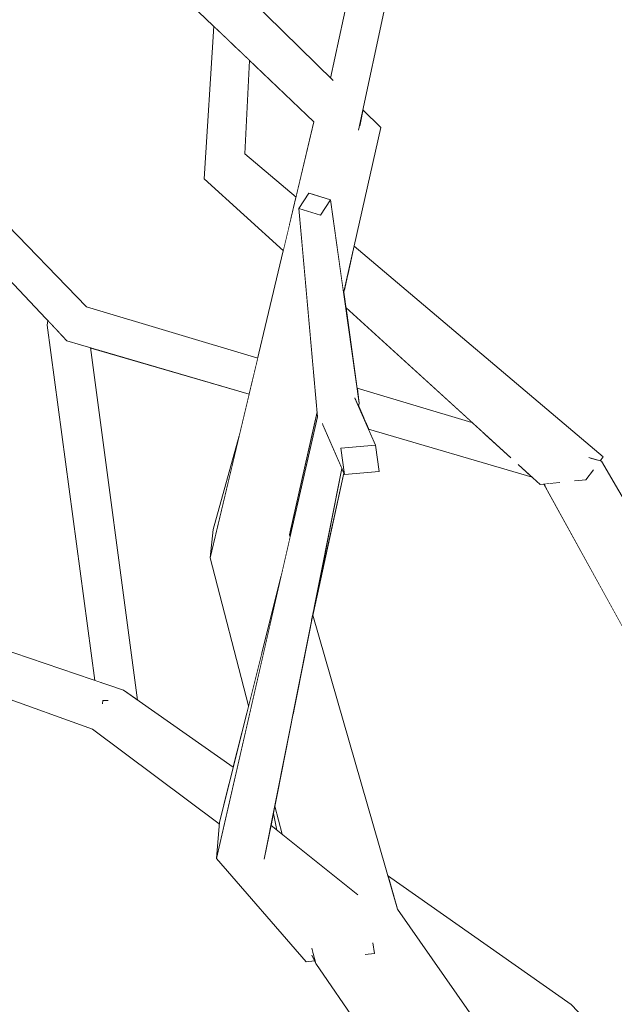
# Model space of a CAD drawing. Extents: x -289599 to -184549, y 66678 to 295474.
# Tile 114 of 256: x -267293 to -267226, y 71808 to 71918. Entities that reach past the tile are written whole.
import ezdxf

# ---------------------------------------------------------------- set-up
doc = ezdxf.new("R2010")
doc.units = 0
doc.header["$MEASUREMENT"] = 0
doc.linetypes.add('Wipeout_Contour', pattern=[1000, 0, -1000])
doc.layers.add('arch drzewa', color=8, linetype='Continuous')
doc.layers.add('Model Ściany', color=8, linetype='Continuous')
doc.layers.add('arch drzewa_Nr_Pióra__4', color=8, linetype='Continuous', lineweight=9)

msp = doc.modelspace()

# ---------------------------------------------------------------- wipeouts: each hides what was drawn before it
at = {"color": 254, "linetype": 'Wipeout_Contour', "lineweight": 0, "ltscale": 155815580.5429485}
msp.add_wipeout([(-266554.89, 73918.5), (-267404.89, 73918.5), (-267404.89, 71750.74), (-267394.05, 71748.38), (-267372.77, 71719.53), (-267373.64, 71718.42), (-267361.77, 71703.3), (-267362.86, 71707.49), (-267359.04, 71708.25), (-267358.29, 71705.38), (-267355.17, 71695.54), (-267346.43, 71685.62), (-267240.2, 71631.77), (-267227.65, 71618.5), (-267218.17, 71618.5), (-267220.21, 71620.82), (-267247.35, 71650.22), (-267302.21, 71663.9), (-267344.56, 71705.32), (-267344.38, 71705.62), (-267342.13, 71706.97), (-267301.15, 71667.98), (-267250.39, 71657.3), (-267251.23, 71718.8), (-267273.59, 71740.57), (-267303.22, 71763.94), (-267315.77, 71793.44), (-267312.12, 71795.22), (-267299.06, 71767.03), (-267278.28, 71751.59), (-267300.51, 71793.47), (-267299.07, 71794.08), (-267295.74, 71795.05), (-267269.02, 71744.71), (-267267.61, 71743.65), (-267242.21, 71719.01), (-267240.22, 71656.11), (-267209.85, 71623.74), (-267192.15, 71653.85), (-267191.46, 71694.71), (-267193.92, 71714.07), (-267240.91, 71785.35), (-267259.73, 71812.62), (-267259.88, 71812.93), (-267260.8, 71812.82), (-267270.86, 71824.37), (-267270.54, 71828.28), (-267284.76, 71838.86), (-267339.96, 71858.73), (-267360.22, 71897.52), (-267358.39, 71899.45), (-267355.97, 71898.67), (-267336.95, 71862.09), (-267284.5, 71844.32), (-267289.83, 71884.07), (-267289.74, 71884.6), (-267318.21, 71914.64), (-267315.25, 71916.35), (-267314.75, 71916.33), (-267285.4, 71886.11), (-267266.24, 71880.37), (-267263.37, 71892.41), (-267272.23, 71900.47), (-267271.16, 71917.53), (-267290.97, 71936.41), (-267293.6, 71962.94), (-267291, 71964.16), (-267288.75, 71963.13), (-267285.82, 71939.03), (-267270.75, 71924.2), (-267270.15, 71933.8), (-267268.22, 71934.27), (-267266.08, 71933.72), (-267266.79, 71920.31), (-267258.08, 71911.73), (-267250.14, 71948.8), (-267246.25, 71948.52), (-267246.21, 71946.67), (-267254.45, 71908.17), (-267252.47, 71906.21), (-267255.44, 71892.9), (-267227.55, 71869.33), (-267227.88, 71868.89), (-267227.73, 71868.84), (-267199.86, 71820.83), (-267198.77, 71802.23), (-267191.78, 71821.78), (-267221.92, 71864.2), (-267221.25, 71864.62), (-267218.99, 71865.53), (-267189.25, 71824.28), (-267188.66, 71858.3), (-267186.39, 71900.82), (-267222.82, 71986.56), (-267226.45, 71988.74), (-267224.64, 71990.83), (-267225.42, 71992.67), (-267229.06, 71999.34), (-267272.8, 72049.63), (-267294.95, 72051.63), (-267299.19, 72053.27), (-267330.73, 72076.07), (-267343.97, 72085.11), (-267390.39, 72099.59), (-267391.71, 72101.29), (-267389.57, 72103.42), (-267341.07, 72088.55), (-267328.2, 72079.46), (-267355.07, 72117.93), (-267355.02, 72119.18), (-267352.4, 72119.92), (-267325.31, 72083.33), (-267285.03, 72065.32), (-267313.51, 72104.32), (-267306.83, 72136.48), (-267310, 72141.1), (-267327.38, 72176.11), (-267325.58, 72177.05), (-267323.15, 72177.38), (-267308.13, 72149.23), (-267310.21, 72162.07), (-267306.83, 72162.95), (-267306.13, 72162.19), (-267303.17, 72145.56), (-267301.81, 72139.09), (-267289.28, 72122.03), (-267288.79, 72176.46), (-267286.85, 72176.89), (-267283.45, 72176.62), (-267284, 72114.84), (-267282.59, 72112.92), (-267248.87, 72053.1), (-267227.3, 72017.9), (-267229.32, 72048.9), (-267234.21, 72057.74), (-267236.98, 72061.01), (-267236.23, 72061.39), (-267250.28, 72086.77), (-267235.32, 72122.05), (-267228.73, 72157.87), (-267226.96, 72157.71), (-267226.37, 72157.6), (-267231.84, 72121.2), (-267245.33, 72088.35), (-267221.6, 72049.35), (-267221.55, 72048.99), (-267211.02, 72036.52), (-267224.99, 72066.7), (-267224.1, 72068.76), (-267220.34, 72068.94), (-267201.46, 72030.94), (-267205.13, 72046.01), (-267195.1, 72076.44), (-267196.57, 72076.37), (-267206.31, 72140.08), (-267220.79, 72182.17), (-267261.46, 72212.28), (-267294.12, 72221.23), (-267319.97, 72232.76), (-267344.72, 72248.99), (-267344.79, 72250.7), (-267342.36, 72251.89), (-267333.53, 72246.52), (-267331.86, 72248.22), (-267298.25, 72228.87), (-267290.01, 72225.52), (-267254.88, 72216.58), (-267222.76, 72193.85), (-267222.2, 72195.52), (-267234.49, 72228.61), (-267245.6, 72271.62), (-267248.78, 72301.27), (-267253.4, 72320.74), (-267256.92, 72334.03), (-267253.03, 72334.74), (-267252.42, 72333.68), (-267249.6, 72323.21), (-267243.96, 72304.25), (-267241.52, 72291.07), (-267237.66, 72316.17), (-267238.19, 72317.91), (-267243.11, 72323.08), (-267243.33, 72324.09), (-267240.09, 72325.73), (-267238.94, 72324.52), (-267238.64, 72324.84), (-267235.21, 72324.9), (-267233.47, 72318.76), (-267214.98, 72299.28), (-267212.2, 72333.19), (-267228.57, 72363.86), (-267226.03, 72365.13), (-267223.67, 72365.28), (-267206.11, 72332.9), (-267209.66, 72295.36), (-267181.01, 72258.39), (-267178.26, 72278.79), (-267178.28, 72280.56), (-267178.35, 72284.63), (-267179.79, 72286.84), (-267179.94, 72286.81), (-267180.16, 72287.39), (-267183.64, 72292.7), (-267184.72, 72299.54), (-267191.01, 72316.29), (-267194.12, 72352.21), (-267184.49, 72379.66), (-267181.78, 72379.12), (-267181.77, 72378.98), (-267190.2, 72352.49), (-267187.39, 72328.96), (-267186.13, 72329.22), (-267184.86, 72328.42), (-267179.85, 72303.15), (-267178.59, 72300.2), (-267179.23, 72341.99), (-267177.86, 72342.19), (-267175.84, 72342.16), (-267175.19, 72341.94), (-267175, 72335.45), (-267173.66, 72368.41), (-267171.45, 72368.51), (-267169.93, 72368.3), (-267170.4, 72322.65), (-267172.58, 72296.58), (-267157.45, 72312.87), (-267146.23, 72345.54), (-267142.87, 72345.09), (-267142.7, 72343.88), (-267152.89, 72309.78), (-267168.83, 72291.03), (-267169.46, 72282.3), (-267162.43, 72272.66), (-267162.33, 72257.61), (-267158.59, 72264.2), (-267152.34, 72309.05), (-267150.13, 72308.95), (-267148.64, 72308.74), (-267154.24, 72262.49), (-267162.27, 72247.35), (-267162.2, 72236.68), (-267135.6, 72265.25), (-267135.28, 72293), (-267131.42, 72293.3), (-267130.76, 72291.44), (-267131, 72270.18), (-267128.51, 72272.86), (-267122.12, 72299.75), (-267099.47, 72329.42), (-267097.98, 72329.77), (-267095.06, 72328.15), (-267116.44, 72300.44), (-267122.1, 72279.04), (-267096.71, 72303.64), (-267093.97, 72302.24), (-267092.55, 72300.96), (-267124.41, 72270.08), (-267124.47, 72270.11), (-267124.52, 72269.93), (-267131.09, 72262.5), (-267131.28, 72246.32), (-267091.76, 72275.06), (-267087.49, 72308.02), (-267082.99, 72307.8), (-267087.45, 72272.08), (-267129.48, 72240.53), (-267142.14, 72203.78), (-267139.97, 72201.92), (-267147.29, 72188.82), (-267148.25, 72186.05), (-267098.87, 72200.54), (-267078.78, 72244.31), (-267027.3, 72275.39), (-267024.95, 72273.24), (-267024.95, 72272.56), (-267073.28, 72242.57), (-267095.96, 72194.42), (-267152.29, 72175.83), (-267164.36, 72157.23), (-267164.31, 72155.32), (-267165.61, 72155.31), (-267166.47, 72153.98), (-267171.79, 72130.46), (-267171.79, 72129.72), (-267171.62, 72125.13), (-267168.64, 72128.16), (-267165.27, 72149.83), (-267163.68, 72151.86), (-267160.07, 72150.82), (-267162.38, 72127.73), (-267163.89, 72124.2), (-267171.23, 72114.39), (-267170.51, 72094.67), (-267170.45, 72094.54), (-267170.5, 72094.53), (-267169.08, 72055.64), (-267168.01, 72028.93), (-267166.71, 72022.75), (-267167.75, 72022.59), (-267166.11, 71981.58), (-267165.41, 71946.78), (-267160.96, 71940.17), (-267154.78, 71925.2), (-267157.32, 71971.72), (-267159.94, 72001.28), (-267163.82, 72055.82), (-267163.84, 72063.1), (-267164.32, 72077.48), (-267161.37, 72077.66), (-267160.94, 72076.85), (-267160.23, 72062.48), (-267159.66, 72054.84), (-267155.89, 72020.36), (-267152.04, 72041.87), (-267148.7, 72041.69), (-267146.72, 72041.2), (-267153.84, 72001.51), (-267153.6, 71999.34), (-267148.41, 71971.27), (-267141.73, 71910.81), (-267130.2, 71936.36), (-267124.65, 71946.44), (-267123.81, 71972.6), (-267099.22, 72018.98), (-267098.65, 72019.15), (-267098.69, 72019.63), (-267084.29, 72036.06), (-267073.32, 72053.32), (-267078.55, 72078.81), (-267075.93, 72079.42), (-267074.82, 72078.73), (-267070.47, 72057.8), (-267070.42, 72057.89), (-267056.61, 72091.8), (-267054.99, 72091.74), (-267051.8, 72090.79), (-267064.65, 72056.13), (-267068.73, 72049.4), (-267068.15, 72046.6), (-267077.33, 72035.21), (-267084.67, 72023.1), (-267062.19, 72029.47), (-267052.81, 72062.94), (-267048.42, 72062.22), (-267056.35, 72031.13), (-267054.58, 72031.63), (-267045.99, 72038.91), (-267032.16, 72051.01), (-267031.42, 72050.54), (-267020.35, 72062.61), (-267018.61, 72062.89), (-267015.99, 72061.06), (-267043.56, 72030.26), (-267052.71, 72027.73), (-267061.55, 72019.78), (-267080, 71992.99), (-267093.88, 71952.99), (-267084.28, 71961.07), (-267024.01, 71996.91), (-266998.65, 72044.15), (-266995.15, 72044.03), (-266993.91, 72042.09), (-267016.92, 71999.22), (-266957.08, 72017.32), (-266950.39, 72026.42), (-266930.3, 72054.71), (-266929.29, 72055.13), (-266926.46, 72053.39), (-266955.35, 72013.46), (-267019.39, 71992.96), (-267077.74, 71956.54), (-267099.7, 71936.7), (-267122.83, 71887.39), (-267126.74, 71865.63), (-267122.46, 71858.86), (-267124.14, 71868.46), (-267123.09, 71869.81), (-267120.43, 71869.49), (-267116.24, 71849), (-267114.26, 71845.88), (-267113.12, 71833.76), (-267112.64, 71831.42), (-267110.74, 71828.86), (-267105.17, 71849.14), (-267096.58, 71873.38), (-267095.7, 71875.13), (-267103.9, 71925.7), (-267100.53, 71926.23), (-267098.59, 71926.05), (-267091.65, 71883.21), (-267088.61, 71889.26), (-267081.24, 71913.31), (-267079.73, 71914.34), (-267076.87, 71912.94), (-267083.05, 71888.5), (-267089.79, 71871.89), (-267096.95, 71847.35), (-267104.1, 71819.91), (-267089.95, 71800.84), (-267077.85, 71836.95), (-267075.72, 71865.5), (-267049.63, 71904.05), (-267046.66, 71904.73), (-267045.7, 71902.48), (-267069.99, 71865.23), (-267070.6, 71836.16), (-267084.05, 71795.41), (-267080.14, 71787.89), (-267071.36, 71794.68), (-267054.59, 71808.43), (-267020.67, 71856.61), (-266986.06, 71878.82), (-266961.97, 71898.35), (-266959.13, 71896.29), (-266959.16, 71896.03), (-266960.68, 71894.8), (-266957.88, 71893.41), (-266958.11, 71891.29), (-267015.33, 71854.49), (-267048.81, 71806.87), (-267049.88, 71805.29), (-267051.19, 71803.49), (-267065.12, 71792.28), (-267077.11, 71782.06), (-267065.43, 71759.6), (-267041.15, 71802.36), (-267006.62, 71809.79), (-266983.4, 71843.27), (-266981.1, 71846.61), (-266980.61, 71847.28), (-266977.96, 71846.19), (-266980.37, 71842.76), (-267005.92, 71805.89), (-267036.06, 71799.94), (-267061.32, 71751.7), (-267059.69, 71748.58), (-267084.57, 71725.32), (-267053.86, 71730.73), (-267053.04, 71734.58), (-267021.97, 71756.89), (-267022.42, 71761.76), (-267023.39, 71770.12), (-267018.27, 71780.21), (-267014.6, 71780.62), (-267013.67, 71778.06), (-267017.46, 71767.62), (-267017.43, 71767.43), (-267016.39, 71760.9), (-267013.83, 71762.74), (-267011.35, 71761.13), (-267003.93, 71766.63), (-266968.16, 71773.45), (-266967.24, 71771.32), (-266967.8, 71770.63), (-267001.07, 71763.75), (-267015.13, 71753.08), (-267010.16, 71722.03), (-266957.77, 71737.3), (-266948.96, 71765.07), (-266943.45, 71764.4), (-266953.72, 71733.42), (-266957.11, 71732.26), (-266960.48, 71731.26), (-267010.07, 71715.44), (-267010.24, 71715.32), (-267010.34, 71714.69), (-267011.17, 71714.7), (-267050.84, 71688.31), (-267064.82, 71648.11), (-267103.31, 71618.5), (-266554.89, 71618.5), (-266554.89, 71746.14), (-266591.22, 71757.06), (-266615, 71786), (-266612.08, 71787.59), (-266610.19, 71788.38), (-266589.22, 71762.37), (-266564.6, 71755.4), (-266564.32, 71757.04), (-266563.13, 71758.14), (-266554.89, 71756.58)], dxfattribs=at).dxf.layer = 'Model Ściany'

# ---------------------------------------------------------------- next in the draw order: wipeouts: each hides what was drawn before it
at = {"color": 254, "linetype": 'Wipeout_Contour', "lineweight": 0, "ltscale": 972006.585383}
msp.add_wipeout([(-267264.75, 71828.08), (-267264.09, 71827.55), (-267264.49, 71829.42)], dxfattribs=at).dxf.layer = 'arch drzewa'
at = {"color": 254, "linetype": 'Wipeout_Contour', "lineweight": 0, "ltscale": 1296083.375768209}
msp.add_wipeout([(-267267.15, 71913.7), (-267267.7, 71903.25), (-267261.95, 71898.39), (-267259.94, 71906.83)], dxfattribs=at).dxf.layer = 'Model Ściany'
at = {"color": 254, "linetype": 'Wipeout_Contour', "lineweight": 0, "ltscale": 972004.957395}
msp.add_wipeout([(-267256.39, 71886.06), (-267255.12, 71877.04), (-267242.25, 71873.19)], dxfattribs=at).dxf.layer = 'Model Ściany'
at = {"color": 254, "linetype": 'Wipeout_Contour', "lineweight": 0, "ltscale": 2592140.124000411}
msp.add_wipeout([(-267284.97, 71881.56), (-267279.69, 71842.12), (-267268.98, 71834.61), (-267267.26, 71841.48), (-267271.57, 71858.02), (-267271.22, 71861.19), (-267268.32, 71871.67), (-267267.2, 71876.35)], dxfattribs=at).dxf.layer = 'Model Ściany'
at = {"color": 254, "linetype": 'Wipeout_Contour', "lineweight": 0, "ltscale": 1620043.455924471}
msp.add_wipeout([(-267259.64, 71874.13), (-267262.67, 71860.61), (-267262.61, 71860.4), (-267259.54, 71873.81), (-267259.56, 71874.11)], dxfattribs=at).dxf.layer = 'Model Ściany'

# ---------------------------------------------------------------- next in the draw order: wipeouts: each hides what was drawn before it
at = {"color": 254, "linetype": 'Wipeout_Contour', "lineweight": 0, "ltscale": 1296082.437185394}
msp.add_wipeout([(-267269.22, 71900.89), (-267262.56, 71895.85), (-267261.95, 71898.39), (-267267.7, 71903.25)], dxfattribs=at).dxf.layer = 'arch drzewa'
at = {"color": 254, "linetype": 'Wipeout_Contour', "lineweight": 0, "ltscale": 972026.410007}
msp.add_wipeout([(-267259.59, 71874.37), (-267259.64, 71874.13), (-267259.56, 71874.11)], dxfattribs=at).dxf.layer = 'arch drzewa'
at = {"color": 254, "linetype": 'Wipeout_Contour', "lineweight": 0, "ltscale": 1620050.797551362}
msp.add_wipeout([(-267262.67, 71860.61), (-267271.57, 71858.02), (-267265.82, 71847.23), (-267263.61, 71856.03), (-267262.61, 71860.4)], dxfattribs=at).dxf.layer = 'arch drzewa'
at = {"color": 254, "linetype": 'Wipeout_Contour', "lineweight": 0, "ltscale": 1296063.209776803}
msp.add_wipeout([(-267284.76, 71838.86), (-267270.04, 71830.4), (-267268.98, 71834.61), (-267281.26, 71843.22)], dxfattribs=at).dxf.layer = 'arch drzewa'
at = {"color": 254, "linetype": 'Wipeout_Contour', "lineweight": 0, "ltscale": 4211801.367695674}
msp.add_wipeout([(-267256.6, 71867.5), (-267260.08, 71851.61), (-267251.69, 71822.48), (-267231.14, 71808.06), (-267208.31, 71784.37), (-267208.99, 71820.67), (-267234.21, 71866.29), (-267234.62, 71866.25), (-267235.5, 71867.05), (-267253.83, 71872.42), (-267253.06, 71870.65), (-267252.64, 71867.69), (-267256.53, 71867.35)], dxfattribs=at).dxf.layer = 'Model Ściany'

# ---------------------------------------------------------------- next in the draw order: wipeouts: each hides what was drawn before it
at = {"color": 254, "linetype": 'Wipeout_Contour', "lineweight": 0, "ltscale": 972075.881161}
msp.add_wipeout([(-267267.82, 71914.34), (-267267.7, 71903.25), (-267267.15, 71913.7)], dxfattribs=at).dxf.layer = 'arch drzewa'
at = {"color": 254, "linetype": 'Wipeout_Contour', "lineweight": 0, "ltscale": 972058.888366}
msp.add_wipeout([(-267269.22, 71900.89), (-267262.69, 71895.29), (-267262.56, 71895.85)], dxfattribs=at).dxf.layer = 'arch drzewa'
at = {"color": 254, "linetype": 'Wipeout_Contour', "lineweight": 0, "ltscale": 972031.118409}
msp.add_wipeout([(-267262.67, 71860.61), (-267259.59, 71874.37), (-267260.96, 71889.5)], dxfattribs=at).dxf.layer = 'arch drzewa'
at = {"color": 254, "linetype": 'Wipeout_Contour', "lineweight": 0, "ltscale": 1619995.396957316}
msp.add_wipeout([(-267255.12, 71877.04), (-267254.88, 71875.34), (-267254.88, 71875.32), (-267240.93, 71871.99), (-267242.25, 71873.19)], dxfattribs=at).dxf.layer = 'arch drzewa'
at = {"color": 254, "linetype": 'Wipeout_Contour', "lineweight": 0, "ltscale": 972187.437445}
msp.add_wipeout([(-267338.79, 71862.71), (-267339.96, 71858.73), (-267281.26, 71843.22)], dxfattribs=at).dxf.layer = 'arch drzewa'
at = {"color": 254, "linetype": 'Wipeout_Contour', "lineweight": 0, "ltscale": 972033.017805}
msp.add_wipeout([(-267271.57, 71858.02), (-267267.26, 71841.48), (-267265.82, 71847.23)], dxfattribs=at).dxf.layer = 'arch drzewa'
at = {"color": 254, "linetype": 'Wipeout_Contour', "lineweight": 0, "ltscale": 972071.774397}
msp.add_wipeout([(-267283.57, 71842.07), (-267283.61, 71841.83), (-267283.19, 71842.07)], dxfattribs=at).dxf.layer = 'arch drzewa'
at = {"color": 254, "linetype": 'Wipeout_Contour', "lineweight": 0, "ltscale": 1296049.718975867}
msp.add_wipeout([(-267284.76, 71838.86), (-267270.54, 71828.28), (-267270.53, 71828.46), (-267270.04, 71830.4)], dxfattribs=at).dxf.layer = 'arch drzewa'
at = {"color": 254, "linetype": 'Wipeout_Contour', "lineweight": 0, "ltscale": 971939.850025}
msp.add_wipeout([(-267231.14, 71808.06), (-267251.69, 71822.48), (-267250.78, 71819.35)], dxfattribs=at).dxf.layer = 'arch drzewa'

# ---------------------------------------------------------------- next in the draw order: wipeouts: each hides what was drawn before it
at = {"color": 254, "linetype": 'Wipeout_Contour', "lineweight": 0, "ltscale": 1296086.248351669}
msp.add_wipeout([(-267269.22, 71900.89), (-267272.23, 71900.47), (-267263.16, 71893.32), (-267262.69, 71895.29)], dxfattribs=at).dxf.layer = 'arch drzewa'
at = {"color": 254, "linetype": 'Wipeout_Contour', "lineweight": 0, "ltscale": 1944180.437074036}
msp.add_wipeout([(-267287.6, 71882.33), (-267289.19, 71884.01), (-267283.84, 71844.1), (-267281.26, 71843.22), (-267279.69, 71842.12), (-267284.97, 71881.56)], dxfattribs=at).dxf.layer = 'arch drzewa'
at = {"color": 254, "linetype": 'Wipeout_Contour', "lineweight": 0, "ltscale": 2591784.596666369}
msp.add_wipeout([(-267231.77, 71867.33), (-267232.05, 71867.22), (-267199.86, 71820.83), (-267227.73, 71868.84), (-267229.04, 71868.35), (-267228.72, 71867.78), (-267229.48, 71866.78), (-267230.61, 71866.66)], dxfattribs=at).dxf.layer = 'arch drzewa'
at = {"color": 254, "linetype": 'Wipeout_Contour', "lineweight": 0, "ltscale": 1619883.98546898}
msp.add_wipeout([(-267231.14, 71808.06), (-267250.78, 71819.35), (-267250.6, 71818.72), (-267242.9, 71807.72), (-267237.26, 71803.53)], dxfattribs=at).dxf.layer = 'arch drzewa'

# ---------------------------------------------------------------- next in the draw order: wipeouts: each hides what was drawn before it
at = {"color": 254, "linetype": 'Wipeout_Contour', "lineweight": 0, "ltscale": 972061.626902}
msp.add_wipeout([(-267272.23, 71900.47), (-267263.37, 71892.41), (-267263.16, 71893.32)], dxfattribs=at).dxf.layer = 'arch drzewa'
at = {"color": 254, "linetype": 'Wipeout_Contour', "lineweight": 0, "ltscale": 1620171.060649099}
msp.add_wipeout([(-267289.83, 71884.07), (-267284.5, 71844.32), (-267283.84, 71844.1), (-267289.19, 71884.01), (-267289.74, 71884.6)], dxfattribs=at).dxf.layer = 'arch drzewa'
at = {"color": 254, "linetype": 'Wipeout_Contour', "lineweight": 0, "ltscale": 971931.943055}
msp.add_wipeout([(-267229.02, 71869.23), (-267228.99, 71869.14), (-267227.73, 71868.84)], dxfattribs=at).dxf.layer = 'arch drzewa'
at = {"color": 254, "linetype": 'Wipeout_Contour', "lineweight": 0, "ltscale": 971860.972787}
msp.add_wipeout([(-267232.05, 71867.22), (-267204.92, 71820.52), (-267199.86, 71820.83)], dxfattribs=at).dxf.layer = 'arch drzewa'
at = {"color": 254, "linetype": 'Wipeout_Contour', "lineweight": 0, "ltscale": 972071.623692}
msp.add_wipeout([(-267283.19, 71842.07), (-267283.6, 71842.3), (-267283.57, 71842.07)], dxfattribs=at).dxf.layer = 'arch drzewa'
at = {"color": 254, "linetype": 'Wipeout_Contour', "lineweight": 0, "ltscale": 2591814.32345028}
msp.add_wipeout([(-267257.61, 71814.04), (-267259.73, 71812.62), (-267177.6, 71714.54), (-267250.6, 71818.72), (-267253.89, 71816.52), (-267253.31, 71814.75), (-267253.16, 71813.76), (-267254.03, 71813.66)], dxfattribs=at).dxf.layer = 'arch drzewa'

# ---------------------------------------------------------------- next in the draw order: linework, layer by layer
at = {"layer": 'arch drzewa_Nr_Pióra__4', "linetype": 'Continuous'}
for p, q in [((-267281.26, 71843.22), (-267338.79, 71862.71)), ((-267284.76, 71838.86), (-267339.96, 71858.73)), ((-267283.57, 71842.07), (-267283.63, 71841.71)), ((-267283, 71842.07), (-267283.57, 71842.07))]:
    msp.add_line(p, q, dxfattribs=at)

# ---------------------------------------------------------------- next in the draw order: wipeouts: each hides what was drawn before it
at = {"color": 254, "linetype": 'Wipeout_Contour', "lineweight": 0, "ltscale": 1296102.874922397}
msp.add_wipeout([(-267268.69, 71915.17), (-267269.22, 71900.89), (-267267.7, 71903.25), (-267267.82, 71914.34)], dxfattribs=at).dxf.layer = 'arch drzewa'
at = {"color": 254, "linetype": 'Wipeout_Contour', "lineweight": 0, "ltscale": 1296107.536183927}
msp.add_wipeout([(-267286.89, 71882.96), (-267266.77, 71878.16), (-267266.24, 71880.37), (-267285.4, 71886.11)], dxfattribs=at).dxf.layer = 'arch drzewa'
at = {"color": 254, "linetype": 'Wipeout_Contour', "lineweight": 0, "ltscale": 971931.717992}
msp.add_wipeout([(-267229.04, 71868.35), (-267227.73, 71868.84), (-267228.99, 71869.14)], dxfattribs=at).dxf.layer = 'arch drzewa'
at = {"color": 254, "linetype": 'Wipeout_Contour', "lineweight": 0, "ltscale": 1619865.504147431}
msp.add_wipeout([(-267232.5, 71866.47), (-267234.17, 71866.3), (-267204.92, 71820.52), (-267232.05, 71867.22), (-267232.36, 71867.16)], dxfattribs=at).dxf.layer = 'arch drzewa'
at = {"color": 254, "linetype": 'Wipeout_Contour', "lineweight": 0, "ltscale": 1295996.545517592}
msp.add_wipeout([(-267260.2, 71851.06), (-267262.27, 71840.59), (-267250.6, 71818.72), (-267260.08, 71851.61)], dxfattribs=at).dxf.layer = 'arch drzewa'
at = {"color": 254, "linetype": 'Wipeout_Contour', "lineweight": 0, "ltscale": 1943481.455072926}
msp.add_wipeout([(-267177.6, 71714.54), (-267259.73, 71812.62), (-267190.33, 71712.11), (-267187.32, 71713.08), (-267186.3, 71712.34), (-267185.57, 71711.27)], dxfattribs=at).dxf.layer = 'arch drzewa'

# ---------------------------------------------------------------- next in the draw order: linework, layer by layer
at = {"layer": 'arch drzewa_Nr_Pióra__4', "linetype": 'Continuous'}
msp.add_line((-267208.31, 71784.37), (-267231.14, 71808.06), dxfattribs=at)

# ---------------------------------------------------------------- next in the draw order: wipeouts: each hides what was drawn before it
at = {"color": 254, "linetype": 'Wipeout_Contour', "lineweight": 0, "ltscale": 972183.99344}
msp.add_wipeout([(-267285.4, 71886.11), (-267314.75, 71916.33), (-267317.7, 71914.62)], dxfattribs=at).dxf.layer = 'arch drzewa'
at = {"color": 254, "linetype": 'Wipeout_Contour', "lineweight": 0, "ltscale": 972081.097343}
msp.add_wipeout([(-267269.65, 71916.09), (-267269.22, 71900.89), (-267268.69, 71915.17)], dxfattribs=at).dxf.layer = 'arch drzewa'
at = {"color": 254, "linetype": 'Wipeout_Contour', "lineweight": 0, "ltscale": 972071.158792}
msp.add_wipeout([(-267266.77, 71878.16), (-267286.89, 71882.96), (-267266.99, 71877.25)], dxfattribs=at).dxf.layer = 'arch drzewa'
at = {"color": 254, "linetype": 'Wipeout_Contour', "lineweight": 0, "ltscale": 2267949.5965193}
msp.add_wipeout([(-267254.88, 71875.32), (-267254.95, 71875.01), (-267254.35, 71873.62), (-267232.05, 71867.22), (-267231.77, 71867.33), (-267237.99, 71869.31), (-267240.93, 71871.99)], dxfattribs=at).dxf.layer = 'arch drzewa'
at = {"color": 254, "linetype": 'Wipeout_Contour', "lineweight": 0, "ltscale": 1295853.498936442}
msp.add_wipeout([(-267234.21, 71866.29), (-267208.99, 71820.67), (-267204.92, 71820.52), (-267234.17, 71866.3)], dxfattribs=at).dxf.layer = 'arch drzewa'
at = {"color": 254, "linetype": 'Wipeout_Contour', "lineweight": 0, "ltscale": 2267964.152338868}
msp.add_wipeout([(-267262.27, 71840.59), (-267264.33, 71830.23), (-267263.51, 71827.09), (-267255.06, 71820.35), (-267255.03, 71819.95), (-267253.89, 71816.52), (-267250.6, 71818.72)], dxfattribs=at).dxf.layer = 'arch drzewa'
at = {"color": 254, "linetype": 'Wipeout_Contour', "lineweight": 0, "ltscale": 971980.386795}
msp.add_wipeout([(-267260.18, 71814.32), (-267259.73, 71812.62), (-267257.61, 71814.04)], dxfattribs=at).dxf.layer = 'arch drzewa'

# ---------------------------------------------------------------- next in the draw order: linework, layer by layer
at = {"layer": 'arch drzewa_Nr_Pióra__4', "linetype": 'Continuous'}
for p, q in [((-267231.14, 71808.06), (-267251.69, 71822.48)), ((-267177.6, 71714.54), (-267250.6, 71818.72))]:
    msp.add_line(p, q, dxfattribs=at)

# ---------------------------------------------------------------- next in the draw order: wipeouts: each hides what was drawn before it
at = {"color": 254, "linetype": 'Wipeout_Contour', "lineweight": 0, "ltscale": 1296111.664102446}
msp.add_wipeout([(-267272.23, 71900.47), (-267269.22, 71900.89), (-267269.65, 71916.09), (-267271.16, 71917.53)], dxfattribs=at).dxf.layer = 'arch drzewa'
at = {"color": 254, "linetype": 'Wipeout_Contour', "lineweight": 0, "ltscale": 1296108.679663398}
msp.add_wipeout([(-267286.89, 71882.96), (-267287.6, 71882.33), (-267267.11, 71876.76), (-267266.99, 71877.25)], dxfattribs=at).dxf.layer = 'arch drzewa'
at = {"color": 254, "linetype": 'Wipeout_Contour', "lineweight": 0, "ltscale": 971986.814462}
msp.add_wipeout([(-267232.05, 71867.22), (-267254.35, 71873.62), (-267254.18, 71873.24)], dxfattribs=at).dxf.layer = 'arch drzewa'
at = {"color": 254, "linetype": 'Wipeout_Contour', "lineweight": 0, "ltscale": 1296007.431998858}
msp.add_wipeout([(-267264.49, 71829.42), (-267264.09, 71827.55), (-267263.51, 71827.09), (-267264.33, 71830.23)], dxfattribs=at).dxf.layer = 'arch drzewa'
at = {"color": 254, "linetype": 'Wipeout_Contour', "lineweight": 0, "ltscale": 971982.529241}
msp.add_wipeout([(-267260.12, 71814.11), (-267260.17, 71813.54), (-267259.73, 71812.62)], dxfattribs=at).dxf.layer = 'arch drzewa'

# ---------------------------------------------------------------- next in the draw order: wipeouts: each hides what was drawn before it
at = {"color": 254, "linetype": 'Wipeout_Contour', "lineweight": 0, "ltscale": 972149.441396}
msp.add_wipeout([(-267317.7, 71914.62), (-267286.89, 71882.96), (-267285.4, 71886.11)], dxfattribs=at).dxf.layer = 'arch drzewa'
at = {"color": 254, "linetype": 'Wipeout_Contour', "lineweight": 0, "ltscale": 972071.63834}
msp.add_wipeout([(-267267.11, 71876.76), (-267287.6, 71882.33), (-267267.2, 71876.35)], dxfattribs=at).dxf.layer = 'arch drzewa'
at = {"color": 254, "linetype": 'Wipeout_Contour', "lineweight": 0, "ltscale": 1943936.522587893}
msp.add_wipeout([(-267232.05, 71867.22), (-267254.18, 71873.24), (-267253.83, 71872.42), (-267235.5, 71867.05), (-267236.99, 71868.4), (-267232.36, 71867.16)], dxfattribs=at).dxf.layer = 'arch drzewa'
at = {"color": 254, "linetype": 'Wipeout_Contour', "lineweight": 0, "ltscale": 1295986.971293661}
msp.add_wipeout([(-267265.5, 71824.32), (-267255.03, 71819.95), (-267255.06, 71820.35), (-267264.75, 71828.08)], dxfattribs=at).dxf.layer = 'arch drzewa'

# ---------------------------------------------------------------- next in the draw order: linework, layer by layer
at = {"layer": 'arch drzewa_Nr_Pióra__4', "linetype": 'Continuous'}
msp.add_line((-267279.69, 71842.12), (-267284.97, 71881.56), dxfattribs=at)

# ---------------------------------------------------------------- next in the draw order: wipeouts: each hides what was drawn before it
at = {"color": 254, "linetype": 'Wipeout_Contour', "lineweight": 0, "ltscale": 972187.547112}
msp.add_wipeout([(-267286.89, 71882.96), (-267317.7, 71914.62), (-267318.21, 71914.64)], dxfattribs=at).dxf.layer = 'arch drzewa'
at = {"color": 254, "linetype": 'Wipeout_Contour', "lineweight": 0, "ltscale": 971994.733325}
msp.add_wipeout([(-267255.91, 71890.81), (-267227.55, 71869.33), (-267255.44, 71892.9)], dxfattribs=at).dxf.layer = 'arch drzewa'
at = {"color": 254, "linetype": 'Wipeout_Contour', "lineweight": 0, "ltscale": 1619959.422307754}
msp.add_wipeout([(-267255.03, 71819.95), (-267265.5, 71824.32), (-267253.16, 71813.76), (-267253.31, 71814.75), (-267253.89, 71816.52)], dxfattribs=at).dxf.layer = 'arch drzewa'

# ---------------------------------------------------------------- next in the draw order: wipeouts: each hides what was drawn before it
at = {"color": 254, "linetype": 'Wipeout_Contour', "lineweight": 0, "ltscale": 972151.138732}
msp.add_wipeout([(-267318.21, 71914.64), (-267287.6, 71882.33), (-267286.89, 71882.96)], dxfattribs=at).dxf.layer = 'arch drzewa'
at = {"color": 254, "linetype": 'Wipeout_Contour', "lineweight": 0, "ltscale": 2915861.905396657}
msp.add_wipeout([(-267255.91, 71890.81), (-267256.16, 71889.69), (-267229.48, 71866.78), (-267228.72, 71867.78), (-267229.04, 71868.35), (-267228.99, 71869.14), (-267229.02, 71869.23), (-267227.88, 71868.89), (-267227.55, 71869.33)], dxfattribs=at).dxf.layer = 'arch drzewa'
at = {"color": 254, "linetype": 'Wipeout_Contour', "lineweight": 0, "ltscale": 971997.443702}
msp.add_wipeout([(-267253.16, 71813.76), (-267265.5, 71824.32), (-267270.86, 71824.37)], dxfattribs=at).dxf.layer = 'arch drzewa'

# ---------------------------------------------------------------- next in the draw order: linework, layer by layer
at = {"layer": 'arch drzewa_Nr_Pióra__4', "linetype": 'Continuous'}
for p, q in [((-267289.74, 71884.6), (-267289.83, 71884.07)), ((-267284.5, 71844.32), (-267289.83, 71884.07)), ((-267227.55, 71869.33), (-267227.88, 71868.89)), ((-267199.86, 71820.83), (-267227.73, 71868.84))]:
    msp.add_line(p, q, dxfattribs=at)

# ---------------------------------------------------------------- next in the draw order: wipeouts: each hides what was drawn before it
at = {"color": 254, "linetype": 'Wipeout_Contour', "lineweight": 0, "ltscale": 1296136.899361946}
msp.add_wipeout([(-267257.8, 71911.46), (-267285.82, 71939.03), (-267290.97, 71936.41), (-267257.97, 71910.53)], dxfattribs=at).dxf.layer = 'arch drzewa'
at = {"color": 254, "linetype": 'Wipeout_Contour', "lineweight": 0, "ltscale": 971995.81157}
msp.add_wipeout([(-267256.52, 71888.09), (-267229.48, 71866.78), (-267256.16, 71889.69)], dxfattribs=at).dxf.layer = 'arch drzewa'
at = {"color": 254, "linetype": 'Wipeout_Contour', "lineweight": 0, "ltscale": 2915949.034359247}
msp.add_wipeout([(-267253.16, 71813.76), (-267270.86, 71824.37), (-267260.8, 71812.82), (-267259.88, 71812.93), (-267260.17, 71813.54), (-267260.12, 71814.11), (-267260.18, 71814.32), (-267257.61, 71814.04), (-267254.03, 71813.66)], dxfattribs=at).dxf.layer = 'arch drzewa'

# ---------------------------------------------------------------- next in the draw order: linework, layer by layer
at = {"layer": 'arch drzewa_Nr_Pióra__4', "linetype": 'Continuous'}
for p, q in [((-267259.73, 71812.62), (-267260.19, 71814.36)), ((-267253.34, 71814.93), (-267253.16, 71813.76)), ((-267259.73, 71812.62), (-267260.18, 71813.56)), ((-267253.16, 71813.76), (-267254.19, 71813.64)), ((-267259.88, 71812.93), (-267260.8, 71812.82)), ((-267190.33, 71712.11), (-267259.73, 71812.62))]:
    msp.add_line(p, q, dxfattribs=at)

# ---------------------------------------------------------------- next in the draw order: wipeouts: each hides what was drawn before it
at = {"color": 254, "linetype": 'Wipeout_Contour', "lineweight": 0, "ltscale": 2267950.209393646}
msp.add_wipeout([(-267256.62, 71887.65), (-267256.39, 71886.06), (-267237.99, 71869.31), (-267231.77, 71867.33), (-267230.61, 71866.66), (-267229.48, 71866.78), (-267256.52, 71888.09)], dxfattribs=at).dxf.layer = 'arch drzewa'

# ---------------------------------------------------------------- next in the draw order: linework, layer by layer
at = {"layer": 'arch drzewa_Nr_Pióra__4', "linetype": 'Continuous'}
for p, q in [((-267227.73, 71868.84), (-267229.15, 71869.27)), ((-267228.63, 71867.9), (-267229.48, 71866.78)), ((-267229.48, 71866.78), (-267230.75, 71866.65))]:
    msp.add_line(p, q, dxfattribs=at)

# ---------------------------------------------------------------- next in the draw order: wipeouts: each hides what was drawn before it
at = {"color": 254, "linetype": 'Wipeout_Contour', "lineweight": 0, "ltscale": 2592102.093605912}
msp.add_wipeout([(-267259.94, 71906.83), (-267260.41, 71898.81), (-267258.09, 71898.09), (-267256.62, 71887.65), (-267252.47, 71906.21), (-267254.83, 71906.4), (-267254.91, 71906.05), (-267255.79, 71906.48)], dxfattribs=at).dxf.layer = 'arch drzewa'
at = {"color": 254, "linetype": 'Wipeout_Contour', "lineweight": 0, "ltscale": 972013.216493}
msp.add_wipeout([(-267254.88, 71875.34), (-267254.98, 71875.09), (-267254.95, 71875.01)], dxfattribs=at).dxf.layer = 'arch drzewa'
at = {"color": 254, "linetype": 'Wipeout_Contour', "lineweight": 0, "ltscale": 1295929.651363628}
msp.add_wipeout([(-267236.99, 71868.4), (-267234.62, 71866.25), (-267232.5, 71866.47), (-267232.36, 71867.16)], dxfattribs=at).dxf.layer = 'arch drzewa'

# ---------------------------------------------------------------- next in the draw order: linework, layer by layer
at = {"layer": 'arch drzewa_Nr_Pióra__4', "linetype": 'Continuous'}
for p, q in [((-267234.62, 71866.25), (-267237.07, 71868.47)), ((-267232.39, 71866.48), (-267234.62, 71866.25)), ((-267208.99, 71820.67), (-267234.21, 71866.29))]:
    msp.add_line(p, q, dxfattribs=at)

# ---------------------------------------------------------------- next in the draw order: wipeouts: each hides what was drawn before it
at = {"color": 254, "linetype": 'Wipeout_Contour', "lineweight": 0, "ltscale": 972033.533011}
msp.add_wipeout([(-267254.45, 71908.17), (-267254.53, 71907.83), (-267252.47, 71906.21)], dxfattribs=at).dxf.layer = 'arch drzewa'
at = {"color": 254, "linetype": 'Wipeout_Contour', "lineweight": 0, "ltscale": 2268105.515432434}
msp.add_wipeout([(-267271.57, 71858.02), (-267262.67, 71860.61), (-267260.96, 71889.5), (-267261.65, 71897.14), (-267260.52, 71898.84), (-267260.41, 71898.81), (-267259.94, 71906.83)], dxfattribs=at).dxf.layer = 'arch drzewa'
at = {"color": 254, "linetype": 'Wipeout_Contour', "lineweight": 0, "ltscale": 972031.353622}
msp.add_wipeout([(-267254.88, 71875.34), (-267258.09, 71898.09), (-267259.22, 71896.39)], dxfattribs=at).dxf.layer = 'arch drzewa'

# ---------------------------------------------------------------- next in the draw order: linework, layer by layer
at = {"layer": 'arch drzewa_Nr_Pióra__4', "linetype": 'Continuous'}
for p, q in [((-267263.37, 71892.41), (-267272.23, 71900.47)), ((-267266.24, 71880.37), (-267285.4, 71886.11)), ((-267267.2, 71876.35), (-267287.6, 71882.33))]:
    msp.add_line(p, q, dxfattribs=at)

# ---------------------------------------------------------------- next in the draw order: wipeouts: each hides what was drawn before it
at = {"color": 254, "linetype": 'Wipeout_Contour', "lineweight": 0, "ltscale": 1620117.454542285}
msp.add_wipeout([(-267290.97, 71936.41), (-267259.94, 71906.83), (-267255.79, 71906.48), (-267258.33, 71908.46), (-267257.97, 71910.53)], dxfattribs=at).dxf.layer = 'arch drzewa'
at = {"color": 254, "linetype": 'Wipeout_Contour', "lineweight": 0, "ltscale": 972033.384964}
msp.add_wipeout([(-267254.83, 71906.4), (-267252.47, 71906.21), (-267254.53, 71907.83)], dxfattribs=at).dxf.layer = 'arch drzewa'
at = {"color": 254, "linetype": 'Wipeout_Contour', "lineweight": 0, "ltscale": 1620034.323883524}
msp.add_wipeout([(-267254.88, 71875.34), (-267259.22, 71896.39), (-267256.18, 71875.35), (-267255.34, 71875.92), (-267254.98, 71875.09)], dxfattribs=at).dxf.layer = 'arch drzewa'
at = {"color": 254, "linetype": 'Wipeout_Contour', "lineweight": 0, "ltscale": 972049.440908}
msp.add_wipeout([(-267271.57, 71858.02), (-267268.32, 71871.67), (-267271.22, 71861.19)], dxfattribs=at).dxf.layer = 'arch drzewa'
at = {"color": 254, "linetype": 'Wipeout_Contour', "lineweight": 0, "ltscale": 972013.030355}
msp.add_wipeout([(-267256.83, 71868.05), (-267260.2, 71851.06), (-267256.6, 71867.5)], dxfattribs=at).dxf.layer = 'arch drzewa'

# ---------------------------------------------------------------- next in the draw order: linework, layer by layer
at = {"layer": 'arch drzewa_Nr_Pióra__4', "linetype": 'Continuous'}
for p, q in [((-267259.94, 71906.83), (-267290.97, 71936.41)), ((-267272.23, 71900.47), (-267271.16, 71917.53)), ((-267285.4, 71886.11), (-267314.75, 71916.33)), ((-267287.6, 71882.33), (-267318.21, 71914.64)), ((-267267.7, 71903.25), (-267267.15, 71913.7))]:
    msp.add_line(p, q, dxfattribs=at)

# ---------------------------------------------------------------- next in the draw order: wipeouts: each hides what was drawn before it
at = {"color": 254, "linetype": 'Wipeout_Contour', "lineweight": 0, "ltscale": 1620071.470818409}
msp.add_wipeout([(-267258.33, 71908.46), (-267255.79, 71906.48), (-267254.91, 71906.05), (-267246.21, 71946.67), (-267250.09, 71946.95)], dxfattribs=at).dxf.layer = 'arch drzewa'
at = {"color": 254, "linetype": 'Wipeout_Contour', "lineweight": 0, "ltscale": 1296042.304040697}
msp.add_wipeout([(-267259.22, 71896.39), (-267261.65, 71897.14), (-267256.4, 71875.35), (-267256.18, 71875.35)], dxfattribs=at).dxf.layer = 'arch drzewa'
at = {"color": 254, "linetype": 'Wipeout_Contour', "lineweight": 0, "ltscale": 1944040.632614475}
msp.add_wipeout([(-267259.54, 71873.81), (-267265.5, 71824.32), (-267256.83, 71868.05), (-267258.95, 71872.92), (-267258.96, 71872.99), (-267259.02, 71873.7)], dxfattribs=at).dxf.layer = 'arch drzewa'

# ---------------------------------------------------------------- next in the draw order: wipeouts: each hides what was drawn before it
at = {"color": 254, "linetype": 'Wipeout_Contour', "lineweight": 0, "ltscale": 1944098.915670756}
msp.add_wipeout([(-267258.33, 71908.46), (-267250.09, 71946.95), (-267250.14, 71948.8), (-267258.08, 71911.73), (-267257.8, 71911.46), (-267257.97, 71910.53)], dxfattribs=at).dxf.layer = 'arch drzewa'
at = {"color": 254, "linetype": 'Wipeout_Contour', "lineweight": 0, "ltscale": 972018.247889}
msp.add_wipeout([(-267270.86, 71824.37), (-267265.5, 71824.32), (-267259.54, 71873.81)], dxfattribs=at).dxf.layer = 'arch drzewa'
at = {"color": 254, "linetype": 'Wipeout_Contour', "lineweight": 0, "ltscale": 1296011.371230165}
msp.add_wipeout([(-267256.95, 71870.31), (-267256.53, 71867.35), (-267252.64, 71867.69), (-267253.06, 71870.65)], dxfattribs=at).dxf.layer = 'arch drzewa'

# ---------------------------------------------------------------- next in the draw order: linework, layer by layer
at = {"layer": 'arch drzewa_Nr_Pióra__4', "linetype": 'Continuous'}
for p, q in [((-267258.08, 71911.73), (-267250.14, 71948.8)), ((-267254.94, 71905.91), (-267246.21, 71946.67)), ((-267257.79, 71911.45), (-267285.82, 71939.03)), ((-267252.47, 71906.21), (-267254.45, 71908.17)), ((-267271.22, 71861.19), (-267268.32, 71871.67)), ((-267271.57, 71858.02), (-267271.22, 71861.19)), ((-267262.61, 71860.4), (-267262.67, 71860.61)), ((-267250.6, 71818.72), (-267260.08, 71851.61))]:
    msp.add_line(p, q, dxfattribs=at)

# ---------------------------------------------------------------- next in the draw order: wipeouts: each hides what was drawn before it
at = {"color": 254, "linetype": 'Wipeout_Contour', "lineweight": 0, "ltscale": 1620047.20584281}
msp.add_wipeout([(-267256.4, 71875.35), (-267261.65, 71897.14), (-267259.54, 71873.81), (-267259.02, 71873.7), (-267259.12, 71875.33)], dxfattribs=at).dxf.layer = 'arch drzewa'
at = {"color": 254, "linetype": 'Wipeout_Contour', "lineweight": 0, "ltscale": 1296032.086875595}
msp.add_wipeout([(-267270.53, 71828.46), (-267270.86, 71824.37), (-267263.93, 71854.65), (-267263.61, 71856.03)], dxfattribs=at).dxf.layer = 'arch drzewa'

# ---------------------------------------------------------------- next in the draw order: linework, layer by layer
at = {"layer": 'arch drzewa_Nr_Pióra__4', "linetype": 'Continuous'}
for p, q in [((-267256.62, 71887.65), (-267252.47, 71906.21)), ((-267267.26, 71841.48), (-267271.57, 71858.02)), ((-267270.53, 71828.46), (-267263.61, 71856.03)), ((-267268.98, 71834.61), (-267281.26, 71843.22)), ((-267270.54, 71828.28), (-267284.76, 71838.86)), ((-267263.51, 71827.09), (-267264.33, 71830.23)), ((-267264.09, 71827.55), (-267264.49, 71829.42)), ((-267270.86, 71824.37), (-267270.53, 71828.46)), ((-267255.02, 71820.32), (-267264.75, 71828.08)), ((-267260.8, 71812.82), (-267270.86, 71824.37))]:
    msp.add_line(p, q, dxfattribs=at)

# ---------------------------------------------------------------- next in the draw order: wipeouts: each hides what was drawn before it
at = {"color": 254, "linetype": 'Wipeout_Contour', "lineweight": 0, "ltscale": 1296059.101984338}
msp.add_wipeout([(-267258.09, 71898.09), (-267260.52, 71898.84), (-267261.65, 71897.14), (-267259.22, 71896.39)], dxfattribs=at).dxf.layer = 'arch drzewa'
at = {"color": 254, "linetype": 'Wipeout_Contour', "lineweight": 0, "ltscale": 1944032.270093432}
msp.add_wipeout([(-267259.12, 71875.33), (-267256.95, 71870.31), (-267253.06, 71870.65), (-267255.34, 71875.92), (-267256.18, 71875.35), (-267256.4, 71875.35)], dxfattribs=at).dxf.layer = 'arch drzewa'

# ---------------------------------------------------------------- next in the draw order: linework, layer by layer
at = {"layer": 'arch drzewa_Nr_Pióra__4', "linetype": 'Continuous'}
for p, q in [((-267271.57, 71858.02), (-267259.94, 71906.83)), ((-267261.95, 71898.39), (-267267.7, 71903.25)), ((-267261.65, 71897.14), (-267260.52, 71898.84)), ((-267260.52, 71898.84), (-267258.09, 71898.09)), ((-267258.09, 71898.09), (-267259.22, 71896.39)), ((-267259.22, 71896.39), (-267261.65, 71897.14)), ((-267227.55, 71869.33), (-267255.44, 71892.9)), ((-267242.25, 71873.19), (-267255.12, 71877.04)), ((-267255.35, 71875.93), (-267253.06, 71870.65)), ((-267254.95, 71875.01), (-267254.88, 71875.34)), ((-267235.5, 71867.05), (-267253.83, 71872.42)), ((-267253.06, 71870.65), (-267252.64, 71867.69))]:
    msp.add_line(p, q, dxfattribs=at)

# ---------------------------------------------------------------- next in the draw order: wipeouts: each hides what was drawn before it
at = {"color": 254, "linetype": 'Wipeout_Contour', "lineweight": 0, "ltscale": 1944040.926161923}
msp.add_wipeout([(-267259.12, 71875.33), (-267259.02, 71873.7), (-267258.96, 71872.99), (-267258.95, 71872.92), (-267256.53, 71867.35), (-267256.95, 71870.31)], dxfattribs=at).dxf.layer = 'arch drzewa'

# ---------------------------------------------------------------- next in the draw order: linework, layer by layer
at = {"layer": 'arch drzewa_Nr_Pióra__4', "linetype": 'Continuous'}
for p, q in [((-267254.88, 71875.34), (-267258.09, 71898.09)), ((-267259.54, 71873.81), (-267261.65, 71897.14)), ((-267237.88, 71869.21), (-267256.39, 71886.06)), ((-267270.86, 71824.37), (-267259.54, 71873.81)), ((-267262.67, 71860.61), (-267259.59, 71874.37)), ((-267259.56, 71874.11), (-267259.64, 71874.13)), ((-267258.95, 71872.92), (-267258.97, 71873.08)), ((-267258.95, 71872.92), (-267256.53, 71867.35)), ((-267256.95, 71870.31), (-267253.06, 71870.65)), ((-267256.53, 71867.35), (-267256.95, 71870.31)), ((-267265.5, 71824.32), (-267256.83, 71868.05)), ((-267260.2, 71851.06), (-267256.6, 71867.5)), ((-267252.64, 71867.69), (-267256.53, 71867.35))]:
    msp.add_line(p, q, dxfattribs=at)

doc.saveas('drawing.dxf')
